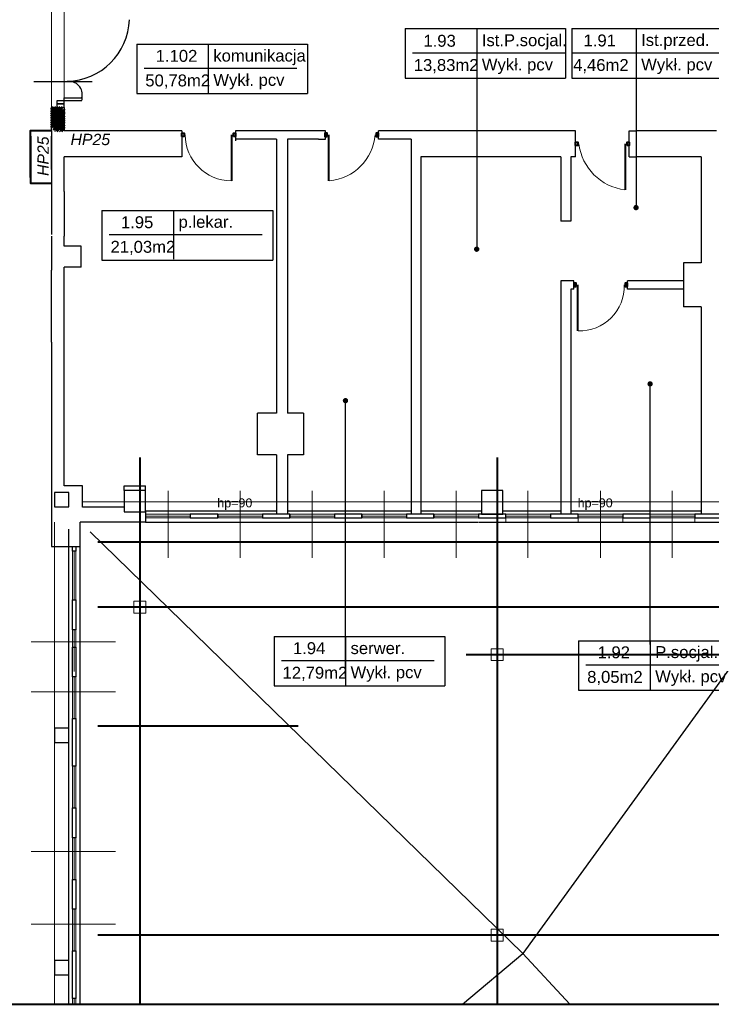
# Model space of a CAD drawing. Header units: millimetres. Extents: x 6612728327 to 6612744462, y 5733542327 to 5733552841.
# Tile 3 of 124: x 6612731537 to 6612732698, y 5733543457 to 5733545110. Entities that reach past the tile are written whole.
import ezdxf

# ---------------------------------------------------------------- set-up
doc = ezdxf.new("R2010")
doc.units = ezdxf.units.MM
doc.header["$MEASUREMENT"] = 0
doc.set_wipeout_variables(frame=1)
doc.linetypes.add('Wipeout_Contour', pattern=[1000, 0, -1000])
for name, color, linetype in [('!!!!_SCIANY GRUBE', 7, 'Continuous'), ('_ ARKUSZ _ 01 _ RAMKA', 7, 'Continuous'), ('A_A-OPISY POM', 7, 'Continuous'), ('A_HYDRANTY NOWE', 7, 'Continuous'), ('A_sciany proj obudowa', 7, 'Continuous'), ('A_Stolarka_drzw_wew', 192, 'Continuous'), ('A_Stolarka_okna', 7, 'Continuous'), ('A_wypełnienie', 7, 'Continuous'), ('inw_PODCIĄGI', 7, 'Continuous'), ('inw_STOLARKA', 7, 'Continuous'), ('inw_STOLARKAOKIENNA', 7, 'Continuous'), ('inw_słupy STAL', 7, 'Continuous'), ('inw_WIDOK', 7, 'Continuous'), ('OPIS-OKNA', 7, 'Continuous'), ('WIDOK', 7, 'Continuous')]:
    doc.layers.add(name, color=color, linetype=linetype)
doc.styles.add('GENERATED_STYLE_1', font='arial.ttf')
doc.styles.add('GENERATED_STYLE_3', font='ariali_0.ttf')
pattern_1 = [(360, (6612685986.953, 5733573938.848), (0, 20), []), (360, (6612685986.953, 5733573948.848), (0, 20), [15, -5])]

msp = doc.modelspace()

# ---------------------------------------------------------------- hatches: boundary and pattern name
at = {"layer": 'A_A-OPISY POM', "linetype": 'Continuous', "lineweight": 25}
for points in [[(6612732571.939585, 5733544790.200622, 1), (6612732571.939585, 5733544799.200622, 1)], [(6612732304.39432, 5733544720.38457, 1), (6612732304.39432, 5733544729.38457, 1)], [(6612732595.516479, 5733544503.21299, 1), (6612732595.516479, 5733544494.21299, 1)], [(6612732084.061701, 5733544475.063177, 1), (6612732084.061701, 5733544466.063177, 1)], [(6612732084.061701, 5733544475.063177, 1), (6612732084.061701, 5733544466.063177, 1)], [(6612732084.061701, 5733544475.063177, 1), (6612732084.061701, 5733544466.063177, 1)]]:
    msp.add_hatch(color=7, dxfattribs=at).paths.add_polyline_path(points)

# ---------------------------------------------------------------- linework, layer by layer
at = {"layer": '!!!!_SCIANY GRUBE', "color": 7, "lineweight": 30}
for p, q in [((6612731590.121573, 5733544914.926332), (6612731590.121573, 5733544858.926332)), ((6612731809.516479, 5733544923.844683), (6612731809.516479, 5733544879.844683)), ((6612732038.516479, 5733544923.844683), (6612731899.516479, 5733544923.844683)), ((6612731899.516479, 5733544923.844683), (6612731899.516479, 5733544906.844683)), ((6612732470.516479, 5733544923.844683), (6612732139.516479, 5733544923.844683)), ((6612732139.516479, 5733544909.844683), (6612732139.516479, 5733544923.844683)), ((6612732470.516479, 5733544879.844683), (6612732470.516479, 5733544923.844683)), ((6612732560.516479, 5733544879.844683), (6612732560.516479, 5733544923.844683)), ((6612732560.516479, 5733544923.844683), (6612732571.516479, 5733544923.844683)), ((6612732707.078002, 5733544923.844683), (6612732571.516479, 5733544923.844683)), ((6612731968.516479, 5733544909.844683), (6612731899.516479, 5733544909.844683)), ((6612731968.516479, 5733544909.844683), (6612731968.516479, 5733544906.461585)), ((6612731968.516479, 5733544909.844683), (6612731968.516479, 5733544694.844683)), ((6612732038.516479, 5733544909.844683), (6612731986.516479, 5733544909.844683)), ((6612731986.516479, 5733544909.844683), (6612731986.516479, 5733544906.461585)), ((6612731986.516479, 5733544909.844683), (6612731986.516479, 5733544709.844683)), ((6612732194.516479, 5733544909.844683), (6612732139.516479, 5733544909.844683)), ((6612732194.516479, 5733544909.844683), (6612732194.516479, 5733544279.844682)), ((6612731809.516479, 5733544879.844683), (6612731611.516479, 5733544879.844683)), ((6612731611.516479, 5733544867.844683), (6612731611.516479, 5733544879.844683)), ((6612731611.516479, 5733544841.844683), (6612731611.516479, 5733544867.844683)), ((6612731738.516479, 5733544879.844683), (6612731662.516479, 5733544879.844683)), ((6612732445.516479, 5733544879.844683), (6612732210.516479, 5733544879.844683)), ((6612732210.516479, 5733544879.844683), (6612732210.516479, 5733544279.844682)), ((6612732445.516479, 5733544879.844683), (6612732445.516479, 5733544771.844683)), ((6612732470.516479, 5733544879.844683), (6612732462.516479, 5733544879.844683)), ((6612732462.516479, 5733544879.844683), (6612732462.516479, 5733544771.844683)), ((6612732560.516479, 5733544879.844683), (6612732571.516479, 5733544879.844683)), ((6612732681.516479, 5733544879.844683), (6612732571.516479, 5733544879.844683)), ((6612732681.516479, 5733544879.844683), (6612732681.516479, 5733544701.844683)), ((6612731611.516479, 5733544821.844683), (6612731611.516479, 5733544841.844683)), ((6612731590.516479, 5733544821.844683), (6612731590.516479, 5733544749.289815)), ((6612731611.516479, 5733544821.844683), (6612731611.516479, 5733544746.844683)), ((6612732462.516479, 5733544771.844683), (6612732445.516479, 5733544771.844683)), ((6612731590.516479, 5733544746.844683), (6612731590.516479, 5733544689.844683)), ((6612731611.516479, 5733544729.844683), (6612731611.516479, 5733544746.844683)), ((6612731640.516479, 5733544729.844683), (6612731611.516479, 5733544729.844683)), ((6612731640.516479, 5733544694.844683), (6612731640.516479, 5733544729.844683)), ((6612731986.516479, 5733544709.844683), (6612731986.516479, 5733544449.844682)), ((6612731986.516479, 5733544709.844683), (6612731986.516479, 5733544449.844682)), ((6612732651.516479, 5733544701.844683), (6612732651.516479, 5733544657.844683)), ((6612732681.516479, 5733544701.844683), (6612732651.516479, 5733544701.844683)), ((6612731590.516479, 5733544568.844683), (6612731590.516479, 5733544689.844683)), ((6612731590.516479, 5733544568.844683), (6612731590.516479, 5733544689.844683)), ((6612731611.516479, 5733544689.844683), (6612731611.516479, 5733544694.844683)), ((6612731640.516479, 5733544694.844683), (6612731611.516479, 5733544694.844683)), ((6612731611.516479, 5733544568.844683), (6612731611.516479, 5733544689.844683)), ((6612731611.516479, 5733544568.844683), (6612731611.516479, 5733544689.844683)), ((6612731968.516479, 5733544694.844683), (6612731968.516479, 5733544449.844682)), ((6612731968.516479, 5733544694.844683), (6612731968.516479, 5733544449.844682)), ((6612732445.516479, 5733544671.844683), (6612732445.516479, 5733544279.844682)), ((6612732467.516479, 5733544671.844683), (6612732445.516479, 5733544671.844683)), ((6612732467.516479, 5733544657.844683), (6612732467.516479, 5733544671.844683)), ((6612732651.516479, 5733544671.844683), (6612732557.516479, 5733544671.844683)), ((6612732557.516479, 5733544657.844683), (6612732557.516479, 5733544671.844683)), ((6612732462.516479, 5733544657.844683), (6612732462.516479, 5733544279.844682)), ((6612732467.516479, 5733544657.844683), (6612732462.516479, 5733544657.844683)), ((6612732651.516479, 5733544657.844683), (6612732557.516479, 5733544657.844683)), ((6612732651.516479, 5733544657.844683), (6612732651.516479, 5733544627.844683)), ((6612732681.516479, 5733544627.844683), (6612732651.516479, 5733544627.844683)), ((6612732681.516479, 5733544627.844683), (6612732681.516479, 5733544279.844682)), ((6612731590.516479, 5733544568.844683), (6612731590.516479, 5733544382.169532)), ((6612731590.516479, 5733544568.844683), (6612731590.516479, 5733544382.169532)), ((6612731936.516479, 5733544379.844682), (6612731936.516479, 5733544449.844682)), ((6612731968.516479, 5733544449.844682), (6612731936.516479, 5733544449.844682)), ((6612731936.516479, 5733544379.844682), (6612731936.516479, 5733544449.844682)), ((6612731968.516479, 5733544449.844682), (6612731936.516479, 5733544449.844682)), ((6612732013.516479, 5733544449.844682), (6612731986.516479, 5733544449.844682)), ((6612732013.516479, 5733544449.844682), (6612731986.516479, 5733544449.844682)), ((6612732013.516479, 5733544449.844682), (6612732013.516479, 5733544379.844682)), ((6612732013.516479, 5733544449.844682), (6612732013.516479, 5733544379.844682)), ((6612731590.516479, 5733544382.169532), (6612731590.516479, 5733544266.844682)), ((6612731590.516479, 5733544382.169532), (6612731590.516479, 5733544266.844682)), ((6612731611.516479, 5733544327.844682), (6612731611.516479, 5733544382.169532)), ((6612731611.516479, 5733544327.844682), (6612731611.516479, 5733544382.169532)), ((6612731968.516479, 5733544379.844682), (6612731936.516479, 5733544379.844682)), ((6612731968.516479, 5733544379.844682), (6612731936.516479, 5733544379.844682)), ((6612731968.516479, 5733544379.844682), (6612731968.516479, 5733544279.844682)), ((6612731968.516479, 5733544379.844682), (6612731968.516479, 5733544279.844682)), ((6612731986.516479, 5733544379.844682), (6612731986.516479, 5733544279.844682)), ((6612732013.516479, 5733544379.844682), (6612731986.516479, 5733544379.844682)), ((6612731986.516479, 5733544379.844682), (6612731986.516479, 5733544279.844682)), ((6612732013.516479, 5733544379.844682), (6612731986.516479, 5733544379.844682)), ((6612731642.516479, 5733544327.844682), (6612731611.516479, 5733544327.844682)), ((6612731642.516479, 5733544327.844682), (6612731611.516479, 5733544327.844682)), ((6612731642.516479, 5733544291.844682), (6612731642.516479, 5733544327.844682)), ((6612731642.516479, 5733544291.844682), (6612731642.516479, 5733544327.844682)), ((6612731712.516479, 5733544319.844682), (6612731712.516479, 5733544327.844682)), ((6612731712.516479, 5733544327.844682), (6612731748.516479, 5733544327.844682)), ((6612731712.516479, 5733544319.844682), (6612731712.516479, 5733544327.844682)), ((6612731712.516479, 5733544327.844682), (6612731748.516479, 5733544327.844682)), ((6612731748.516479, 5733544319.844682), (6612731748.516479, 5733544327.844682)), ((6612731748.516479, 5733544319.844682), (6612731748.516479, 5733544327.844682)), ((6612731712.516479, 5733544291.844682), (6612731642.516479, 5733544291.844682)), ((6612731712.516479, 5733544291.844682), (6612731642.516479, 5733544291.844682)), ((6612731748.516479, 5733544283.844682), (6612731748.516479, 5733544266.844682)), ((6612731748.516479, 5733544283.844682), (6612731748.516479, 5733544266.844682)), ((6612731748.516479, 5733544279.844682), (6612731748.516479, 5733544266.844682)), ((6612731748.516479, 5733544279.844682), (6612731748.516479, 5733544266.844682)), ((6612731823.516479, 5733544279.844682), (6612731823.516479, 5733544273.844682)), ((6612731823.516479, 5733544279.844682), (6612731823.516479, 5733544273.844682)), ((6612731869.516479, 5733544279.844682), (6612731869.516479, 5733544273.844682)), ((6612731869.516479, 5733544279.844682), (6612731869.516479, 5733544273.844682)), ((6612731944.516479, 5733544279.844682), (6612731944.516479, 5733544273.844682)), ((6612731944.516479, 5733544279.844682), (6612731944.516479, 5733544273.844682)), ((6612731990.516479, 5733544279.844682), (6612731990.516479, 5733544273.844682)), ((6612731990.516479, 5733544279.844682), (6612731990.516479, 5733544273.844682)), ((6612732065.516479, 5733544279.844682), (6612732065.516479, 5733544273.844682)), ((6612732065.516479, 5733544279.844682), (6612732065.516479, 5733544273.844682)), ((6612732111.516479, 5733544279.844682), (6612732111.516479, 5733544273.844682)), ((6612732111.516479, 5733544279.844682), (6612732111.516479, 5733544273.844682)), ((6612732186.516479, 5733544279.844682), (6612732186.516479, 5733544273.844682)), ((6612732186.516479, 5733544279.844682), (6612732186.516479, 5733544273.844682)), ((6612732232.516479, 5733544279.844682), (6612732232.516479, 5733544273.844682)), ((6612732232.516479, 5733544279.844682), (6612732232.516479, 5733544273.844682)), ((6612732307.516479, 5733544279.844682), (6612732307.516479, 5733544273.844682)), ((6612732307.516479, 5733544279.844682), (6612732307.516479, 5733544273.844682)), ((6612731748.516479, 5733544266.844682), (6612731638.516479, 5733544266.844682)), ((6612731748.516479, 5733544266.844682), (6612731638.516479, 5733544266.844682))]:
    msp.add_line(p, q, dxfattribs=at)
at = {"layer": '!!!!_SCIANY GRUBE', "color": 7, "lineweight": 30, "flags": 128}
for points in [[(6612732038.516479, 5733544909.844683), (6612732050.734648, 5733544909.844683), (6612732050.734648, 5733544923.844683), (6612732038.516479, 5733544923.844683)], [(6612731590.516479, 5733544266.844682), (6612731590.516479, 5733544225.983342), (6612731638.516479, 5733544225.983342), (6612731638.516479, 5733544266.844682)]]:
    msp.add_lwpolyline(points, dxfattribs=at)
for points in [[(6612731712.516479, 5733544283.844682), (6612731748.516479, 5733544283.844682), (6612731748.516479, 5733544319.844682), (6612731712.516479, 5733544319.844682)], [(6612731712.516479, 5733544283.844682), (6612731748.516479, 5733544283.844682), (6612731748.516479, 5733544319.844682), (6612731712.516479, 5733544319.844682)], [(6612732312.516479, 5733544279.844682), (6612732348.516479, 5733544279.844682), (6612732348.516479, 5733544319.844682), (6612732312.516479, 5733544319.844682)], [(6612731595.516479, 5733544292.452229), (6612731619.516479, 5733544292.452229), (6612731619.516479, 5733544316.452229), (6612731595.516479, 5733544316.452229)], [(6612731869.516479, 5733544279.844682), (6612731823.516479, 5733544279.844682), (6612731823.516479, 5733544273.844682), (6612731869.516479, 5733544273.844682)], [(6612731869.516479, 5733544279.844682), (6612731823.516479, 5733544279.844682), (6612731823.516479, 5733544273.844682), (6612731869.516479, 5733544273.844682)], [(6612731990.516479, 5733544279.844682), (6612731944.516479, 5733544279.844682), (6612731944.516479, 5733544273.844682), (6612731990.516479, 5733544273.844682)], [(6612731990.516479, 5733544279.844682), (6612731944.516479, 5733544279.844682), (6612731944.516479, 5733544273.844682), (6612731990.516479, 5733544273.844682)], [(6612732111.516479, 5733544279.844682), (6612732065.516479, 5733544279.844682), (6612732065.516479, 5733544273.844682), (6612732111.516479, 5733544273.844682)], [(6612732111.516479, 5733544279.844682), (6612732065.516479, 5733544279.844682), (6612732065.516479, 5733544273.844682), (6612732111.516479, 5733544273.844682)], [(6612732232.516479, 5733544279.844682), (6612732186.516479, 5733544279.844682), (6612732186.516479, 5733544273.844682), (6612732232.516479, 5733544273.844682)], [(6612732232.516479, 5733544279.844682), (6612732186.516479, 5733544279.844682), (6612732186.516479, 5733544273.844682), (6612732232.516479, 5733544273.844682)], [(6612732353.516479, 5733544279.844682), (6612732307.516479, 5733544279.844682), (6612732307.516479, 5733544273.844682), (6612732353.516479, 5733544273.844682)], [(6612732474.516479, 5733544279.844682), (6612732428.516479, 5733544279.844682), (6612732428.516479, 5733544273.844682), (6612732474.516479, 5733544273.844682)], [(6612732595.516479, 5733544279.844682), (6612732549.516479, 5733544279.844682), (6612732549.516479, 5733544273.844682), (6612732595.516479, 5733544273.844682)], [(6612732716.516479, 5733544279.844682), (6612732670.516479, 5733544279.844682), (6612732670.516479, 5733544273.844682), (6612732716.516479, 5733544273.844682)], [(6612731625.516479, 5733544217.983342), (6612731625.516479, 5733544225.983342), (6612731631.516479, 5733544225.983342), (6612731631.516479, 5733544217.983342)], [(6612731625.516479, 5733544217.983342), (6612731625.516479, 5733544225.983342), (6612731631.516479, 5733544225.983342), (6612731631.516479, 5733544217.983342)], [(6612731625.516479, 5733544085.983341), (6612731625.516479, 5733544135.983342), (6612731631.516479, 5733544135.983342), (6612731631.516479, 5733544085.983341)], [(6612731625.516479, 5733544085.983341), (6612731625.516479, 5733544135.983342), (6612731631.516479, 5733544135.983342), (6612731631.516479, 5733544085.983341)], [(6612731625.516479, 5733544006.844682), (6612731625.516479, 5733544056.844682), (6612731631.516479, 5733544056.844682), (6612731631.516479, 5733544006.844682)], [(6612731625.516479, 5733543856.844681), (6612731625.516479, 5733543936.844682), (6612731631.516479, 5733543936.844682), (6612731631.516479, 5733543856.844681)], [(6612731595.516479, 5733543896.844681), (6612731619.516479, 5733543896.844681), (6612731619.516479, 5733543920.844681), (6612731595.516479, 5733543920.844681)], [(6612731625.516479, 5733543736.844681), (6612731625.516479, 5733543786.844681), (6612731631.516479, 5733543786.844681), (6612731631.516479, 5733543736.844681)], [(6612731625.516479, 5733543616.844681), (6612731625.516479, 5733543666.844681), (6612731631.516479, 5733543666.844681), (6612731631.516479, 5733543616.844681)], [(6612731625.516479, 5733543466.844681), (6612731625.516479, 5733543546.844681), (6612731631.516479, 5733543546.844681), (6612731631.516479, 5733543466.844681)], [(6612731595.516479, 5733543506.844681), (6612731619.516479, 5733543506.844681), (6612731619.516479, 5733543530.844681), (6612731595.516479, 5733543530.844681)]]:
    msp.add_lwpolyline(points, close=True, dxfattribs=at)
at = {"layer": '_ ARKUSZ _ 01 _ RAMKA', "color": 7, "lineweight": 40}
msp.add_line((6612730761.600903, 5733543457.131468), (6612744298.273997, 5733543457.131468), dxfattribs=at)
at = {"layer": 'A_A-OPISY POM', "color": 7, "lineweight": 25}
for p, q in [((6612732184.426005, 5733545095.237298), (6612732453.394156, 5733545095.237298)), ((6612732184.426005, 5733545095.237298), (6612732184.426005, 5733545012.263587)), ((6612732304.39432, 5733545095.237298), (6612732304.39432, 5733545013.094174)), ((6612732453.394156, 5733545095.237298), (6612732453.394156, 5733545012.263587)), ((6612732464.268646, 5733545095.237298), (6612732738.615131, 5733545095.237298)), ((6612732464.268646, 5733545095.237298), (6612732464.268646, 5733545012.263587)), ((6612732571.939585, 5733545095.237298), (6612732571.939585, 5733545013.094174)), ((6612731733.671116, 5733545069.364693), (6612732020.314977, 5733545069.364693)), ((6612731733.671116, 5733545069.364693), (6612731733.671116, 5733544986.390982)), ((6612731853.63943, 5733545069.364693), (6612731853.63943, 5733544987.221569)), ((6612732020.314977, 5733545069.364693), (6612732020.314977, 5733544986.390982)), ((6612732196.723381, 5733545054.49389), (6612732453.394156, 5733545054.49389)), ((6612732196.723381, 5733545054.49389), (6612732453.394156, 5733545054.49389)), ((6612732464.268646, 5733545054.49389), (6612732720.939421, 5733545054.49389)), ((6612731745.968492, 5733545028.621284), (6612732002.639266, 5733545028.621284)), ((6612732184.426005, 5733545012.263587), (6612732453.394156, 5733545012.263587)), ((6612732464.268646, 5733545012.263587), (6612732738.615131, 5733545012.263587)), ((6612731733.671116, 5733544986.390982), (6612732020.314977, 5733544986.390982)), ((6612731675.307414, 5733544789.705069), (6612731961.951275, 5733544789.705069)), ((6612731675.307414, 5733544789.705069), (6612731675.307414, 5733544706.731358)), ((6612731795.275729, 5733544790.033222), (6612731795.275729, 5733544707.890099)), ((6612731961.951275, 5733544789.705069), (6612731961.951275, 5733544706.731358)), ((6612731687.60479, 5733544749.289815), (6612731944.275565, 5733544749.289815)), ((6612731675.307414, 5733544706.731358), (6612731961.951275, 5733544706.731358)), ((6612731964.093386, 5733544074.587495), (6612732250.737247, 5733544074.587495)), ((6612731964.093386, 5733544074.587495), (6612731964.093386, 5733543991.613785)), ((6612732084.061701, 5733544074.915649), (6612732084.061701, 5733543992.772526)), ((6612732084.061701, 5733544074.915649), (6612732084.061701, 5733543992.772526)), ((6612732084.061701, 5733544074.915649), (6612732084.061701, 5733543992.772526)), ((6612732250.737247, 5733544074.587495), (6612732250.737247, 5733543991.613785)), ((6612732475.548165, 5733544067.62263), (6612732762.192026, 5733544067.62263)), ((6612732475.548165, 5733544067.62263), (6612732475.548165, 5733543984.648919)), ((6612732595.516479, 5733544067.950785), (6612732595.516479, 5733543985.80766)), ((6612731976.390761, 5733544034.172241), (6612732233.061537, 5733544034.172241)), ((6612731976.390761, 5733544034.172241), (6612732233.061537, 5733544034.172241)), ((6612732487.845541, 5733544027.207376), (6612732744.516315, 5733544027.207376)), ((6612731964.093386, 5733543991.613785), (6612732250.737247, 5733543991.613785)), ((6612732475.548165, 5733543984.648919), (6612732762.192026, 5733543984.648919))]:
    msp.add_line(p, q, dxfattribs=at)
at = {"layer": 'A_A-OPISY POM', "color": 7, "lineweight": 25, "flags": 128}
for points in [[(6612732304.39432, 5733545020.715347), (6612732304.39432, 5733544724.88457)], [(6612732571.939585, 5733545020.715347), (6612732571.939585, 5733544794.700622)], [(6612732595.516479, 5733544060.985919), (6612732595.516479, 5733544498.71299)], [(6612732084.061701, 5733544007.505407), (6612732084.061701, 5733544470.563177)], [(6612732084.061701, 5733544007.505407), (6612732084.061701, 5733544470.563177)], [(6612732084.061701, 5733544007.505407), (6612732084.061701, 5733544470.563177)]]:
    msp.add_lwpolyline(points, dxfattribs=at)
at = {"layer": 'A_sciany proj obudowa', "color": 7, "lineweight": 40, "flags": 128}
msp.add_lwpolyline([(6612731555.516479, 5733544914.577067), (6612731555.516479, 5733544835.869321), (6612731590.516479, 5733544835.869321)], dxfattribs=at)
at = {"layer": 'A_Stolarka_drzw_wew', "color": 7, "lineweight": 30}
for p, q in [((6612731560.751675, 5733545006.463243), (6612731659.003336, 5733545006.463243)), ((6612731641.516479, 5733544980.206022), (6612731641.516479, 5733544975.206022)), ((6612731611.516479, 5733544974.206022), (6612731599.516479, 5733544974.206022)), ((6612731611.516479, 5733544979.206022), (6612731641.516479, 5733544979.206022)), ((6612731611.516479, 5733544974.206022), (6612731611.516479, 5733544979.206022)), ((6612731611.516479, 5733544979.206022), (6612731641.516479, 5733544979.206022)), ((6612731641.516479, 5733544974.206022), (6612731611.516479, 5733544974.206022))]:
    msp.add_line(p, q, dxfattribs=at)
for centre, radius, start, end in [((6612731613.442129, 5733545114.415503), 108.00516, 271.793085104, 357.766237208), ((6612731619.934566, 5733544984.4682), 22.214172, 346.297324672, 98.054450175)]:
    msp.add_arc(centre, radius, start, end, dxfattribs=at)
at = {"layer": 'A_Stolarka_okna', "color": 7, "lineweight": 20}
for p, q in [((6612731786.427795, 5733544318.968817), (6612731786.427795, 5733544206.826604)), ((6612731907.427795, 5733544318.968817), (6612731907.427795, 5733544206.826604)), ((6612731907.427795, 5733544318.968817), (6612731907.427795, 5733544206.826604)), ((6612732028.016479, 5733544318.968817), (6612732028.016479, 5733544206.826604)), ((6612732028.016479, 5733544318.968817), (6612732028.016479, 5733544206.826604)), ((6612732149.016479, 5733544318.968817), (6612732149.016479, 5733544206.826604)), ((6612732270.016479, 5733544318.968817), (6612732270.016479, 5733544206.826604)), ((6612732390.478064, 5733544318.968817), (6612732390.478064, 5733544206.826604)), ((6612732512.016479, 5733544318.968817), (6612732512.016479, 5733544206.826604)), ((6612732512.016479, 5733544318.968817), (6612732512.016479, 5733544206.826604)), ((6612732632.478064, 5733544318.968817), (6612732632.478064, 5733544206.826604)), ((6612731697.810105, 5733544065.418525), (6612731556.373743, 5733544065.418525)), ((6612731697.810105, 5733544065.418525), (6612731556.373743, 5733544065.418525)), ((6612731697.810105, 5733543981.542952), (6612731556.373743, 5733543981.542952)), ((6612731697.810105, 5733543713.478283), (6612731556.373743, 5733543713.478283)), ((6612731697.810105, 5733543591.947453), (6612731556.373743, 5733543591.947453))]:
    msp.add_line(p, q, dxfattribs=at)
at = {"layer": 'A_Stolarka_okna', "color": 7, "lineweight": 20, "flags": 128}
for points in [[(6612732353.516479, 5733544266.844682), (6612732353.516479, 5733544273.844682), (6612732307.516479, 5733544273.844682)], [(6612732474.516479, 5733544266.844682), (6612732474.516479, 5733544273.844682), (6612732428.516479, 5733544273.844682)], [(6612732595.516479, 5733544266.844682), (6612732595.516479, 5733544273.844682), (6612732549.516479, 5733544273.844682), (6612732549.516479, 5733544266.844682)], [(6612732716.516479, 5733544266.844682), (6612732716.516479, 5733544273.844682), (6612732670.516479, 5733544273.844682), (6612732670.516479, 5733544266.844682)]]:
    msp.add_lwpolyline(points, dxfattribs=at)
at = {"layer": 'inw_PODCIĄGI', "color": 7, "lineweight": 18}
for p, q in [((6612731642.516479, 5733544300.844682), (6612732912.51648, 5733544300.844682)), ((6612731595.516479, 5733543457.131468), (6612731595.516479, 5733544266.844682))]:
    msp.add_line(p, q, dxfattribs=at)
at = {"layer": 'inw_STOLARKA', "color": 7, "lineweight": 18}
for p, q in [((6612731892.16954, 5733544916.844683), (6612731892.16954, 5733544839.701825)), ((6612731894.006274, 5733544916.844683), (6612731894.006274, 5733544839.701825)), ((6612732055.026683, 5733544916.844683), (6612732055.026683, 5733544839.701825)), ((6612732056.863418, 5733544916.844683), (6612732056.863418, 5733544839.701825)), ((6612732553.16954, 5733544901.844683), (6612732553.16954, 5733544824.701825)), ((6612732555.006275, 5733544901.844683), (6612732555.006275, 5733544824.701825)), ((6612732473.026684, 5733544664.844683), (6612732473.026684, 5733544587.701825)), ((6612732474.863419, 5733544664.844683), (6612732474.863419, 5733544587.701825))]:
    msp.add_line(p, q, dxfattribs=at)
at = {"layer": 'inw_STOLARKA', "color": 7, "lineweight": 40, "flags": 128}
for points in [[(6612731809.516479, 5733544914.089581), (6612731809.516479, 5733544919.599785), (6612731813.189948, 5733544919.599785), (6612731813.189948, 5733544914.089581)], [(6612731895.843009, 5733544914.089581), (6612731895.843009, 5733544919.599785), (6612731899.516479, 5733544919.599785), (6612731899.516479, 5733544914.089581)], [(6612732053.189948, 5733544914.089581), (6612732053.189948, 5733544919.599785), (6612732049.516479, 5733544919.599785), (6612732049.516479, 5733544914.089581)], [(6612732139.516479, 5733544914.089581), (6612732139.516479, 5733544919.599785), (6612732135.84301, 5733544919.599785), (6612732135.84301, 5733544914.089581)], [(6612732470.516479, 5733544899.089581), (6612732470.516479, 5733544904.599785), (6612732474.189949, 5733544904.599785), (6612732474.189949, 5733544899.089581)], [(6612732556.84301, 5733544899.089581), (6612732556.84301, 5733544904.599785), (6612732560.516479, 5733544904.599785), (6612732560.516479, 5733544899.089581)], [(6612732471.189949, 5733544662.089581), (6612732471.189949, 5733544667.599785), (6612732467.516479, 5733544667.599785), (6612732467.516479, 5733544662.089581)], [(6612732557.516479, 5733544662.089581), (6612732557.516479, 5733544667.599785), (6612732553.84301, 5733544667.599785), (6612732553.84301, 5733544662.089581)]]:
    msp.add_lwpolyline(points, close=True, dxfattribs=at)
at = {"layer": 'inw_STOLARKA', "color": 7, "lineweight": 18}
for centre, radius, start, end in [((6612731892.431253, 5733544917.106397), 77.405014, 180.193977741, 269.806022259), ((6612732049.812123, 5733544923.895977), 84.48891, 274.787237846, 355.212762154), ((6612732563.535297, 5733544912.210439), 88.120408, 186.755644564, 263.244355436), ((6612732476.759292, 5733544662.948809), 75.270864, 268.556760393, 1.443239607)]:
    msp.add_arc(centre, radius, start, end, dxfattribs=at)
at = {"layer": 'inw_STOLARKAOKIENNA', "color": 7, "lineweight": 18}
for p, q in [((6612731823.516479, 5733544279.844682), (6612731748.516479, 5733544279.844682)), ((6612731823.516479, 5733544279.844682), (6612731748.516479, 5733544279.844682)), ((6612731823.516479, 5733544276.844682), (6612731748.516479, 5733544276.844682)), ((6612731823.516479, 5733544276.844682), (6612731748.516479, 5733544276.844682)), ((6612731823.516479, 5733544273.844682), (6612731748.516479, 5733544273.844682)), ((6612731823.516479, 5733544273.844682), (6612731748.516479, 5733544273.844682)), ((6612731944.516479, 5733544279.844682), (6612731869.516479, 5733544279.844682)), ((6612731944.516479, 5733544279.844682), (6612731869.516479, 5733544279.844682)), ((6612731944.516479, 5733544276.844682), (6612731869.516479, 5733544276.844682)), ((6612731944.516479, 5733544276.844682), (6612731869.516479, 5733544276.844682)), ((6612731944.516479, 5733544273.844682), (6612731869.516479, 5733544273.844682)), ((6612731944.516479, 5733544273.844682), (6612731869.516479, 5733544273.844682)), ((6612732065.516479, 5733544279.844682), (6612731990.516479, 5733544279.844682)), ((6612732065.516479, 5733544279.844682), (6612731990.516479, 5733544279.844682)), ((6612732065.516479, 5733544276.844682), (6612731990.516479, 5733544276.844682)), ((6612732065.516479, 5733544276.844682), (6612731990.516479, 5733544276.844682)), ((6612732065.516479, 5733544273.844682), (6612731990.516479, 5733544273.844682)), ((6612732065.516479, 5733544273.844682), (6612731990.516479, 5733544273.844682)), ((6612732186.516479, 5733544279.844682), (6612732111.516479, 5733544279.844682)), ((6612732186.516479, 5733544279.844682), (6612732111.516479, 5733544279.844682)), ((6612732186.516479, 5733544276.844682), (6612732111.516479, 5733544276.844682)), ((6612732186.516479, 5733544276.844682), (6612732111.516479, 5733544276.844682)), ((6612732186.516479, 5733544273.844682), (6612732111.516479, 5733544273.844682)), ((6612732186.516479, 5733544273.844682), (6612732111.516479, 5733544273.844682)), ((6612732307.516479, 5733544279.844682), (6612732232.516479, 5733544279.844682)), ((6612732307.516479, 5733544279.844682), (6612732232.516479, 5733544279.844682)), ((6612732307.516479, 5733544276.844682), (6612732232.516479, 5733544276.844682)), ((6612732307.516479, 5733544276.844682), (6612732232.516479, 5733544276.844682)), ((6612732307.516479, 5733544273.844682), (6612732232.516479, 5733544273.844682)), ((6612732307.516479, 5733544273.844682), (6612732232.516479, 5733544273.844682)), ((6612732428.516479, 5733544279.844682), (6612732353.516479, 5733544279.844682)), ((6612732428.516479, 5733544276.844682), (6612732353.516479, 5733544276.844682)), ((6612732428.516479, 5733544273.844682), (6612732353.516479, 5733544273.844682)), ((6612732549.516479, 5733544279.844682), (6612732474.516479, 5733544279.844682)), ((6612732549.516479, 5733544276.844682), (6612732474.516479, 5733544276.844682)), ((6612732549.516479, 5733544273.844682), (6612732474.516479, 5733544273.844682)), ((6612732670.516479, 5733544279.844682), (6612732595.516479, 5733544279.844682)), ((6612732670.516479, 5733544276.844682), (6612732595.516479, 5733544276.844682)), ((6612732670.516479, 5733544273.844682), (6612732595.516479, 5733544273.844682)), ((6612731625.516479, 5733544135.983342), (6612731625.516479, 5733544217.983342)), ((6612731625.516479, 5733544135.983342), (6612731625.516479, 5733544217.983342)), ((6612731628.516479, 5733544135.983342), (6612731628.516479, 5733544217.983342)), ((6612731628.516479, 5733544135.983342), (6612731628.516479, 5733544217.983342)), ((6612731631.516479, 5733544135.983342), (6612731631.516479, 5733544217.983342)), ((6612731631.516479, 5733544135.983342), (6612731631.516479, 5733544217.983342)), ((6612731625.516479, 5733544015.983341), (6612731625.516479, 5733544085.983341)), ((6612731625.516479, 5733544015.983341), (6612731625.516479, 5733544085.983341)), ((6612731628.516479, 5733544015.983341), (6612731628.516479, 5733544085.983341)), ((6612731628.516479, 5733544015.983341), (6612731628.516479, 5733544085.983341)), ((6612731631.516479, 5733544015.983341), (6612731631.516479, 5733544085.983341)), ((6612731631.516479, 5733544015.983341), (6612731631.516479, 5733544085.983341)), ((6612731625.516479, 5733543936.844682), (6612731625.516479, 5733544006.844682)), ((6612731628.516479, 5733543936.844682), (6612731628.516479, 5733544006.844682)), ((6612731631.516479, 5733543936.844682), (6612731631.516479, 5733544006.844682)), ((6612731625.516479, 5733543786.844681), (6612731625.516479, 5733543856.844681)), ((6612731628.516479, 5733543786.844681), (6612731628.516479, 5733543856.844681)), ((6612731631.516479, 5733543786.844681), (6612731631.516479, 5733543856.844681)), ((6612731625.516479, 5733543666.844681), (6612731625.516479, 5733543736.844681)), ((6612731628.516479, 5733543666.844681), (6612731628.516479, 5733543736.844681)), ((6612731631.516479, 5733543666.844681), (6612731631.516479, 5733543736.844681)), ((6612731625.516479, 5733543546.844681), (6612731625.516479, 5733543616.844681)), ((6612731628.516479, 5733543546.844681), (6612731628.516479, 5733543616.844681)), ((6612731631.516479, 5733543546.844681), (6612731631.516479, 5733543616.844681)), ((6612731625.516479, 5733543457.131468), (6612731625.516479, 5733543466.844681)), ((6612731628.516479, 5733543457.131468), (6612731628.516479, 5733543466.844681)), ((6612731631.516479, 5733543457.131468), (6612731631.516479, 5733543466.844681))]:
    msp.add_line(p, q, dxfattribs=at)
at = {"layer": 'inw_słupy STAL', "color": 7, "lineweight": 40}
for p, q in [((6612731738.91749, 5733544375.14598), (6612731738.91749, 5733543457.131468)), ((6612732338.91749, 5733544375.14598), (6612732338.91749, 5733543457.131468)), ((6612738193.618263, 5733544233.092226), (6612731668.194652, 5733544233.092226)), ((6612738193.618263, 5733544124.092226), (6612731668.194652, 5733544124.092226)), ((6612733031.463645, 5733544044.092226), (6612732286.880556, 5733544044.092226)), ((6612732004.640264, 5733543924.092226), (6612731668.194652, 5733543924.092226)), ((6612738193.618263, 5733543573.092225), (6612731668.194652, 5733543573.092225))]:
    msp.add_line(p, q, dxfattribs=at)
at = {"layer": 'inw_słupy STAL', "color": 7, "lineweight": 18, "flags": 128}
for points in [[(6612731728.91749, 5733544114.092226), (6612731748.91749, 5733544114.092226), (6612731748.91749, 5733544134.092226), (6612731728.91749, 5733544134.092226)], [(6612732328.91749, 5733544034.092226), (6612732348.91749, 5733544034.092226), (6612732348.91749, 5733544054.092226), (6612732328.91749, 5733544054.092226)], [(6612732328.91749, 5733543563.092225), (6612732348.91749, 5733543563.092225), (6612732348.91749, 5733543583.092225), (6612732328.91749, 5733543583.092225)], [(6612732328.91749, 5733543563.092225), (6612732348.91749, 5733543563.092225), (6612732348.91749, 5733543583.092225), (6612732328.91749, 5733543583.092225)]]:
    msp.add_lwpolyline(points, close=True, dxfattribs=at)
at = {"layer": 'inw_WIDOK', "color": 7, "lineweight": 30}
for p, q in [((6612731748.516479, 5733544285.844682), (6612731968.516479, 5733544285.844682)), ((6612731748.516479, 5733544285.844682), (6612731968.516479, 5733544285.844682)), ((6612731986.516479, 5733544285.844682), (6612732194.516479, 5733544285.844682)), ((6612731986.516479, 5733544285.844682), (6612732194.516479, 5733544285.844682)), ((6612732210.516479, 5733544285.844682), (6612732312.516479, 5733544285.844682)), ((6612732348.516479, 5733544285.844682), (6612732445.516479, 5733544285.844682)), ((6612732462.516479, 5733544285.844682), (6612732681.516479, 5733544285.844682)), ((6612731748.516479, 5733544266.844682), (6612731823.516479, 5733544266.844682)), ((6612731823.516479, 5733544266.844682), (6612732111.516479, 5733544266.844682)), ((6612731823.516479, 5733544266.844682), (6612732111.516479, 5733544266.844682)), ((6612732111.516479, 5733544266.844682), (6612732186.516479, 5733544266.844682)), ((6612732186.516479, 5733544266.844682), (6612732306.516479, 5733544266.844682)), ((6612732307.516479, 5733544266.844682), (6612732474.516479, 5733544266.844682)), ((6612732474.516479, 5733544266.844682), (6612732595.516479, 5733544266.844682)), ((6612732595.516479, 5733544266.844682), (6612732716.516479, 5733544266.844682))]:
    msp.add_line(p, q, dxfattribs=at)
at = {"layer": 'WIDOK', "color": 7}
for p, q in [((6612731619.516479, 5733543457.131468), (6612731619.516479, 5733544254.844682)), ((6612731638.516479, 5733543457.131468), (6612731638.516479, 5733544254.844682)), ((6612732381.582987, 5733543542.655436), (6612731655.212974, 5733544250.11425)), ((6612732894.51648, 5733544250.139491), (6612732381.582987, 5733543542.655436)), ((6612732280.380947, 5733543457.131468), (6612732381.582987, 5733543542.655436)), ((6612732381.582987, 5733543542.655436), (6612732461.022203, 5733543457.131468))]:
    msp.add_line(p, q, dxfattribs=at)

# ---------------------------------------------------------------- texts
at = {"layer": 'A_A-OPISY POM', "color": 7, "lineweight": 25, "char_height": 20.00000003, "attachment_point": 7, "style": 'GENERATED_STYLE_1'}
for s, insert in [('\\A1;{\\pql;\\fArial|b0|i0|c238|p38;1.93}', (6612732214.958582, 5733545064.517646)), ('\\A1;{\\pql;\\fArial|b0|i0|c238|p38;Ist.P.socjal.}', (6612732312.930495, 5733545059.700919)), ('\\A1;{\\pql;\\fArial|b0|i0|c238|p38;1.91}', (6612732483.766207, 5733545065.051776)), ('\\A1;{\\pql;\\fArial|b0|i0|c238|p38;Ist.przed.}', (6612732580.47576, 5733545060.016348)), ('\\A1;{\\pql;\\fArial|b0|i0|c238|p38;1.102}', (6612731765.466052, 5733545039.179171)), ('\\A1;{\\pql;\\fArial|b0|i0|c238|p38;komunikacja}', (6612731862.175606, 5733545033.82831)), ('\\A1;{\\pql;\\fArial|b0|i0|c238|p38;13,83m2}', (6612732198.755757, 5733545020.387684)), ('\\A1;{\\pql;\\fArial|b0|i0|c238|p38;Wykł. pcv}', (6612732312.930495, 5733545018.957512)), ('\\A1;{\\pql;\\fArial|b0|i0|c238|p38;4,46m2}', (6612732466.301023, 5733545020.387684)), ('\\A1;{\\pql;\\fArial|b0|i0|c238|p38;Wykł. pcv}', (6612732580.47576, 5733545018.957512)), ('\\A1;{\\pql;\\fArial|b0|i0|c238|p38;50,78m2}', (6612731748.000868, 5733544994.515079)), ('\\A1;{\\pql;\\fArial|b0|i0|c238|p38;Wykł. pcv}', (6612731862.175606, 5733544993.084906)), ('\\A1;{\\pql;\\fArial|b0|i0|c238|p38;1.95}', (6612731707.102351, 5733544759.847701)), ('\\A1;{\\pql;\\fArial|b0|i0|c238|p38;p.lekar.}', (6612731803.811905, 5733544754.812268)), ('\\A1;{\\pql;\\fArial|b0|i0|c238|p38;21,03m2}', (6612731689.637167, 5733544715.183608)), ('\\A1;{\\pql;\\fArial|b0|i0|c238|p38;1.94}', (6612731995.888323, 5733544044.730127)), ('\\A1;{\\pql;\\fArial|b0|i0|c238|p38;serwer.}', (6612732092.597877, 5733544044.823838)), ('\\A1;{\\pql;\\fArial|b0|i0|c238|p38;1.92}', (6612732507.343102, 5733544037.765263)), ('\\A1;{\\pql;\\fArial|b0|i0|c238|p38;P.socjal.}', (6612732604.052655, 5733544032.414402)), ('\\A1;{\\pql;\\fArial|b0|i0|c238|p38;Wykł. pcv}', (6612732092.597877, 5733543998.635862)), ('\\A1;{\\pql;\\fArial|b0|i0|c238|p38;12,79m2}', (6612731978.423138, 5733544000.066035)), ('\\A1;{\\pql;\\fArial|b0|i0|c238|p38;8,05m2}', (6612732489.877917, 5733543993.10117)), ('\\A1;{\\pql;\\fArial|b0|i0|c238|p38;Wykł. pcv}', (6612732604.052655, 5733543991.670998))]:
    msp.add_mtext(s, dxfattribs=dict(at, insert=insert))
at = {"layer": 'A_HYDRANTY NOWE', "color": 1, "lineweight": 50, "true_color": 0xf00000, "insert": (6612731622.498753, 5733544899.384377), "char_height": 19.00000003, "attachment_point": 7, "style": 'GENERATED_STYLE_3'}
msp.add_mtext('\\A1;{\\pql;\\fArial|b0|i1|c238|p38;HP25}', dxfattribs=at)
at = {"layer": 'A_HYDRANTY NOWE', "color": 1, "lineweight": 50, "true_color": 0xf00000, "insert": (6612731586.207199, 5733544847.773051), "char_height": 19.00000003, "attachment_point": 7, "rotation": 90, "style": 'GENERATED_STYLE_3'}
msp.add_mtext('\\A1;{\\pql;\\fArial|b0|i1|c238|p38;HP25}', dxfattribs=at)
at = {"layer": 'OPIS-OKNA', "color": 7, "lineweight": 18, "char_height": 15.00000002, "attachment_point": 7, "style": 'GENERATED_STYLE_1'}
for insert in [(6612731868.878912, 5733544286.965021), (6612732473.878913, 5733544286.965021)]:
    msp.add_mtext('\\A1;{\\pql;\\fArial|b0|i0|c238|p38;hp=90}', dxfattribs=dict(at, insert=insert))

# ---------------------------------------------------------------- wipeouts: each hides what was drawn before it
at = {"color": 254, "linetype": 'Wipeout_Contour', "lineweight": 0, "ltscale": 35008916323.18663}
msp.add_wipeout([(6612731611.516479, 5733544962.706022), (6612731590.516479, 5733544962.706022), (6612731590.516479, 5733544923.844683), (6612731611.516479, 5733544923.844683)], dxfattribs=at).dxf.layer = 'A_wypełnienie'
at = {"color": 254, "linetype": 'Wipeout_Contour', "lineweight": 0, "ltscale": 35008905135.85255}
msp.add_wipeout([(6612731611.516479, 5733544492.344682), (6612731616.516479, 5733544492.344682), (6612731616.516479, 5733544510.344682), (6612731611.516479, 5733544510.344682)], dxfattribs=at).dxf.layer = 'A_wypełnienie'

# ---------------------------------------------------------------- next in the draw order: hatches: boundary and pattern name
at = {"layer": 'A_wypełnienie', "linetype": 'Continuous', "lineweight": 211}
h = msp.add_hatch(dxfattribs=at)
h.set_pattern_fill('01_WIENIEC', color=255, scale=0.1, style=0, pattern_type=2)
h.set_pattern_definition([(315, (6612685986.953, 5733573938.8484), (3.77123617, 3.77123617), []), (315, (6612685988.8386, 5733573940.734), (3.77123617, 3.77123617), [4, -1.33333334])])
h.paths.add_polyline_path([(6612731611.516479, 5733544962.706022), (6612731590.516479, 5733544962.706022), (6612731590.516479, 5733544923.844683), (6612731611.516479, 5733544923.844683)])
h = msp.add_hatch(dxfattribs=at)
h.set_pattern_fill('01_WIENIEC', color=255, scale=0.1, style=0, pattern_type=2)
h.set_pattern_definition(pattern_1)
h.paths.add_polyline_path([(6612731611.516479, 5733544492.344682), (6612731616.516479, 5733544492.344682), (6612731616.516479, 5733544510.344682), (6612731611.516479, 5733544510.344682)])

# ---------------------------------------------------------------- next in the draw order: linework, layer by layer
at = {"layer": '!!!!_SCIANY GRUBE', "color": 7, "lineweight": 30}
for p, q in [((6612731590.516479, 5733544923.983343), (6612731590.516479, 5733544962.706022)), ((6612731590.516479, 5733544962.706022), (6612731611.516479, 5733544962.706022)), ((6612731611.516479, 5733544962.706022), (6612731611.516479, 5733544923.844683)), ((6612731590.516479, 5733544923.983343), (6612731590.516479, 5733544821.844683)), ((6612731809.516479, 5733544923.844683), (6612731611.516479, 5733544923.844683))]:
    msp.add_line(p, q, dxfattribs=at)
at = {"layer": 'A_sciany proj obudowa', "color": 7, "lineweight": 40, "flags": 128}
msp.add_lwpolyline([(6612731555.516479, 5733544845.275597), (6612731555.516479, 5733544923.983343), (6612731590.516479, 5733544923.983343)], dxfattribs=at)
at = {"layer": 'A_Stolarka_drzw_wew', "color": 7, "lineweight": 30}
for p, q in [((6612731599.516479, 5733544974.206022), (6612731599.516479, 5733544969.206022)), ((6612731599.516479, 5733544969.206022), (6612731611.516479, 5733544969.206022)), ((6612731611.516479, 5733544969.206022), (6612731599.516479, 5733544969.206022)), ((6612731599.516479, 5733544969.206022), (6612731599.516479, 5733544962.706022)), ((6612731611.516479, 5733544969.206022), (6612731611.516479, 5733544974.206022)), ((6612731611.516479, 5733544962.706022), (6612731611.516479, 5733544969.206022)), ((6612731599.516479, 5733544962.706022), (6612731611.516479, 5733544962.706022))]:
    msp.add_line(p, q, dxfattribs=at)
at = {"layer": 'inw_WIDOK', "color": 7, "lineweight": 18}
for p, q in [((6612731590.516479, 5733544923.983343), (6612731590.516479, 5733545126.844683)), ((6612731611.516479, 5733544923.844683), (6612731611.516479, 5733545126.706022))]:
    msp.add_line(p, q, dxfattribs=at)

# ---------------------------------------------------------------- next in the draw order: wipeouts: each hides what was drawn before it
at = {"color": 254, "linetype": 'Wipeout_Contour', "lineweight": 0, "ltscale": 35008905135.85255}
msp.add_wipeout([(6612731611.516479, 5733544492.344682), (6612731616.516479, 5733544492.344682), (6612731616.516479, 5733544510.344682), (6612731611.516479, 5733544510.344682)], dxfattribs=at).dxf.layer = 'A_wypełnienie'

# ---------------------------------------------------------------- next in the draw order: hatches: boundary and pattern name
at = {"layer": 'A_wypełnienie', "linetype": 'Continuous', "lineweight": 211}
h = msp.add_hatch(dxfattribs=at)
h.set_pattern_fill('01_WIENIEC', color=255, scale=0.1, style=0, pattern_type=2)
h.set_pattern_definition(pattern_1)
h.paths.add_polyline_path([(6612731611.516479, 5733544492.344682), (6612731616.516479, 5733544492.344682), (6612731616.516479, 5733544510.344682), (6612731611.516479, 5733544510.344682)])

# ---------------------------------------------------------------- next in the draw order: linework, layer by layer
at = {"layer": '!!!!_SCIANY GRUBE', "color": 7, "lineweight": 30}
msp.add_line((6612731611.516479, 5733544382.169532), (6612731611.516479, 5733544568.844683), dxfattribs=at)
msp.add_line((6612731611.516479, 5733544382.169532), (6612731611.516479, 5733544568.844683), dxfattribs=at)

doc.saveas('drawing.dxf')
